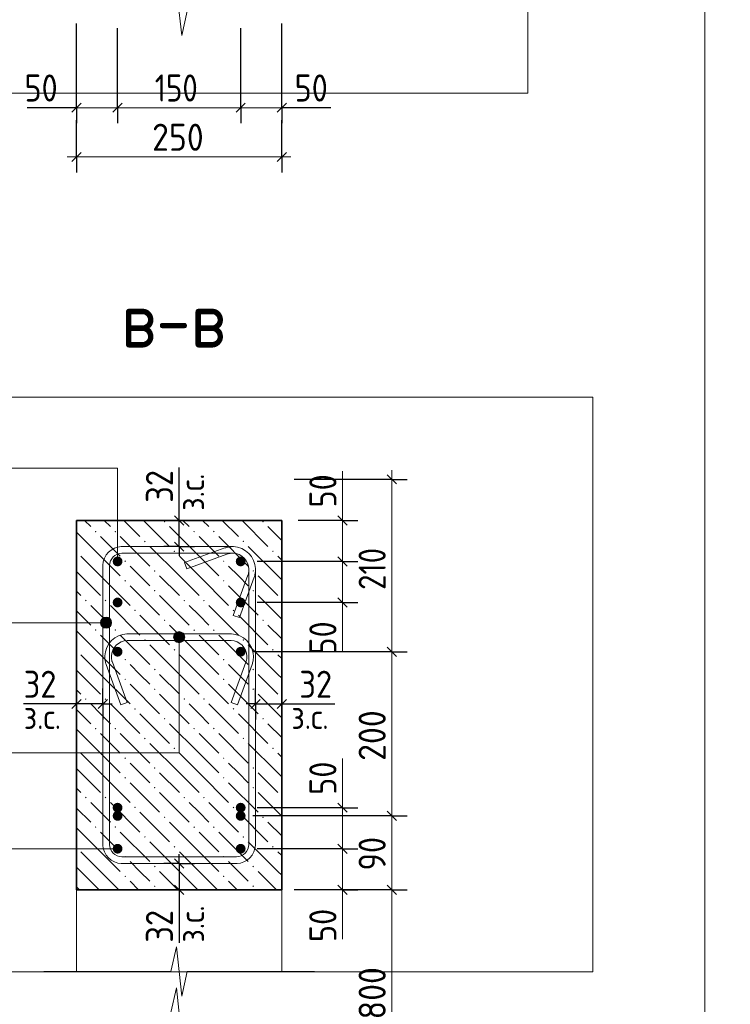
# Model space of a CAD drawing. Header units: millimetres. Extents: x 0 to 42000, y 0 to 29700.
# Tile 8 of 23: x 15615 to 21387, y 7845 to 15841. Entities that reach past the tile are written whole.
import ezdxf

# ---------------------------------------------------------------- set-up
doc = ezdxf.new("R2010")
doc.units = ezdxf.units.MM
for name, color, linetype, lineweight in [('Standard', 7, 'Continuous', 25), ('ЖБ Стена верхний уровень', 7, 'Continuous', 35), ('Заголовок чертежа', 7, 'Continuous', 25), ('Позиционная метка линия выноска', 7, 'Continuous', 13), ('Примечания', 7, 'Continuous', 13), ('Размерная линия_ общее', 7, 'Continuous', 13), ('Стена обрамление Г-обр.', 7, 'Continuous', 35), ('Стена фоновая арматура Х1', 7, 'Continuous', 35), ('Стена фоновая затяжка С-обр.', 52, 'Continuous', 25)]:
    doc.layers.add(name, color=color, linetype=linetype, lineweight=lineweight)
doc.layers.add('Размерная выноска', color=7, linetype='Continuous')
doc.layers.add('Стена Хомут', color=7, linetype='Continuous', lineweight=25, true_color=0x6e3c1e)
doc.styles.add('ISOCPEUR', font='txt')

msp = doc.modelspace()

# ---------------------------------------------------------------- hatches: boundary and pattern name
at = {"layer": 'ЖБ Стена верхний уровень', "linetype": 'Continuous', "lineweight": 18, "transparency": 33554687}
for points in [[(16785.2, 11763.9), (16791.7, 11770.4), (16798.2, 11763.9), (16791.7, 11757.4)], [(17585.2, 11763.9), (17591.7, 11770.4), (17598.2, 11763.9), (17591.7, 11757.4)], [(16225.2, 11683.9), (16231.7, 11690.4), (16238.2, 11683.9), (16231.7, 11677.4)], [(16385.2, 11683.9), (16391.7, 11690.4), (16398.2, 11683.9), (16391.7, 11677.4)], [(17025.2, 11683.9), (17031.7, 11690.4), (17038.2, 11683.9), (17031.7, 11677.4)], [(17185.2, 11683.9), (17191.7, 11690.4), (17198.2, 11683.9), (17191.7, 11677.4)], [(16625.2, 11603.9), (16631.7, 11610.4), (16638.2, 11603.9), (16631.7, 11597.4)], [(17425.2, 11603.9), (17431.7, 11610.4), (17438.2, 11603.9), (17431.7, 11597.4)], [(16076.6, 11525.5), (16078.2, 11523.9), (16076.6, 11522.3)], [(16865.2, 11523.9), (16871.7, 11530.4), (16878.2, 11523.9), (16871.7, 11517.4)], [(17665.2, 11523.9), (17671.7, 11530.4), (17678.2, 11523.9), (17671.7, 11517.4)], [(16465.2, 11443.9), (16471.7, 11450.4), (16478.2, 11443.9), (16471.7, 11437.4)], [(17265.2, 11443.9), (17271.7, 11450.4), (17278.2, 11443.9), (17271.7, 11437.4)], [(16705.2, 11363.9), (16711.7, 11370.4), (16718.2, 11363.9), (16711.7, 11357.4)], [(17505.2, 11363.9), (17511.7, 11370.4), (17518.2, 11363.9), (17511.7, 11357.4)], [(16465.2, 11283.9), (16471.7, 11290.4), (16478.2, 11283.9), (16471.7, 11277.4)], [(17265.2, 11283.9), (17271.7, 11290.4), (17278.2, 11283.9), (17271.7, 11277.4)], [(16705.2, 11203.9), (16711.7, 11210.4), (16718.2, 11203.9), (16711.7, 11197.4)], [(17505.2, 11203.9), (17511.7, 11210.4), (17518.2, 11203.9), (17511.7, 11197.4)], [(16145.2, 11123.9), (16151.7, 11130.4), (16158.2, 11123.9), (16151.7, 11117.4)], [(16305.2, 11123.9), (16311.7, 11130.4), (16318.2, 11123.9), (16311.7, 11117.4)], [(16945.2, 11123.9), (16951.7, 11130.4), (16958.2, 11123.9), (16951.7, 11117.4)], [(17105.2, 11123.9), (17111.7, 11130.4), (17118.2, 11123.9), (17111.7, 11117.4)], [(16545.2, 11043.9), (16551.7, 11050.4), (16558.2, 11043.9), (16551.7, 11037.4)], [(17345.2, 11043.9), (17351.7, 11050.4), (17358.2, 11043.9), (17351.7, 11037.4)], [(16785.2, 10963.9), (16791.7, 10970.4), (16798.2, 10963.9), (16791.7, 10957.4)], [(17585.2, 10963.9), (17591.7, 10970.4), (17598.2, 10963.9), (17591.7, 10957.4)], [(16225.2, 10883.9), (16231.7, 10890.4), (16238.2, 10883.9), (16231.7, 10877.4)], [(16385.2, 10883.9), (16391.7, 10890.4), (16398.2, 10883.9), (16391.7, 10877.4)], [(17025.2, 10883.9), (17031.7, 10890.4), (17038.2, 10883.9), (17031.7, 10877.4)], [(17185.2, 10883.9), (17191.7, 10890.4), (17198.2, 10883.9), (17191.7, 10877.4)], [(16625.2, 10803.9), (16631.7, 10810.4), (16638.2, 10803.9), (16631.7, 10797.4)], [(17425.2, 10803.9), (17431.7, 10810.4), (17438.2, 10803.9), (17431.7, 10797.4)], [(16076.6, 10725.5), (16078.2, 10723.9), (16076.6, 10722.3)], [(16865.2, 10723.9), (16871.7, 10730.4), (16878.2, 10723.9), (16871.7, 10717.4)], [(17665.2, 10723.9), (17671.7, 10730.4), (17678.2, 10723.9), (17671.7, 10717.4)], [(16465.2, 10643.9), (16471.7, 10650.4), (16478.2, 10643.9), (16471.7, 10637.4)], [(17265.2, 10643.9), (17271.7, 10650.4), (17278.2, 10643.9), (17271.7, 10637.4)], [(16705.2, 10563.9), (16711.7, 10570.4), (16718.2, 10563.9), (16711.7, 10557.4)], [(17505.2, 10563.9), (17511.7, 10570.4), (17518.2, 10563.9), (17511.7, 10557.4)], [(16465.2, 10483.9), (16471.7, 10490.4), (16478.2, 10483.9), (16471.7, 10477.4)], [(17265.2, 10483.9), (17271.7, 10490.4), (17278.2, 10483.9), (17271.7, 10477.4)], [(16705.2, 10403.9), (16711.7, 10410.4), (16718.2, 10403.9), (16711.7, 10397.4)], [(17505.2, 10403.9), (17511.7, 10410.4), (17518.2, 10403.9), (17511.7, 10397.4)], [(16145.2, 10323.9), (16151.7, 10330.4), (16158.2, 10323.9), (16151.7, 10317.4)], [(16305.2, 10323.9), (16311.7, 10330.4), (16318.2, 10323.9), (16311.7, 10317.4)], [(16945.2, 10323.9), (16951.7, 10330.4), (16958.2, 10323.9), (16951.7, 10317.4)], [(17105.2, 10323.9), (17111.7, 10330.4), (17118.2, 10323.9), (17111.7, 10317.4)], [(16545.2, 10243.9), (16551.7, 10250.4), (16558.2, 10243.9), (16551.7, 10237.4)], [(17345.2, 10243.9), (17351.7, 10250.4), (17358.2, 10243.9), (17351.7, 10237.4)], [(16785.2, 10163.9), (16791.7, 10170.4), (16798.2, 10163.9), (16791.7, 10157.4)], [(17585.2, 10163.9), (17591.7, 10170.4), (17598.2, 10163.9), (17591.7, 10157.4)], [(16225.2, 10083.9), (16231.7, 10090.4), (16238.2, 10083.9), (16231.7, 10077.4)], [(16385.2, 10083.9), (16391.7, 10090.4), (16398.2, 10083.9), (16391.7, 10077.4)], [(17025.2, 10083.9), (17031.7, 10090.4), (17038.2, 10083.9), (17031.7, 10077.4)], [(17185.2, 10083.9), (17191.7, 10090.4), (17198.2, 10083.9), (17191.7, 10077.4)], [(16625.2, 10003.9), (16631.7, 10010.4), (16638.2, 10003.9), (16631.7, 9997.4)], [(17425.2, 10003.9), (17431.7, 10010.4), (17438.2, 10003.9), (17431.7, 9997.4)], [(16076.6, 9925.5), (16078.2, 9923.9), (16076.6, 9922.3)], [(16865.2, 9923.9), (16871.7, 9930.4), (16878.2, 9923.9), (16871.7, 9917.4)], [(17665.2, 9923.9), (17671.7, 9930.4), (17678.2, 9923.9), (17671.7, 9917.4)], [(16465.2, 9843.9), (16471.7, 9850.4), (16478.2, 9843.9), (16471.7, 9837.4)], [(17265.2, 9843.9), (17271.7, 9850.4), (17278.2, 9843.9), (17271.7, 9837.4)], [(16705.2, 9763.9), (16711.7, 9770.4), (16718.2, 9763.9), (16711.7, 9757.4)], [(17505.2, 9763.9), (17511.7, 9770.4), (17518.2, 9763.9), (17511.7, 9757.4)], [(16465.2, 9683.9), (16471.7, 9690.4), (16478.2, 9683.9), (16471.7, 9677.4)], [(17265.2, 9683.9), (17271.7, 9690.4), (17278.2, 9683.9), (17271.7, 9677.4)], [(16705.2, 9603.9), (16711.7, 9610.4), (16718.2, 9603.9), (16711.7, 9597.4)], [(17505.2, 9603.9), (17511.7, 9610.4), (17518.2, 9603.9), (17511.7, 9597.4)], [(16145.2, 9523.9), (16151.7, 9530.4), (16158.2, 9523.9), (16151.7, 9517.4)], [(16305.2, 9523.9), (16311.7, 9530.4), (16318.2, 9523.9), (16311.7, 9517.4)], [(16945.2, 9523.9), (16951.7, 9530.4), (16958.2, 9523.9), (16951.7, 9517.4)], [(17105.2, 9523.9), (17111.7, 9530.4), (17118.2, 9523.9), (17111.7, 9517.4)], [(16545.2, 9443.9), (16551.7, 9450.4), (16558.2, 9443.9), (16551.7, 9437.4)], [(17345.2, 9443.9), (17351.7, 9450.4), (17358.2, 9443.9), (17351.7, 9437.4)], [(16785.2, 9363.9), (16791.7, 9370.4), (16798.2, 9363.9), (16791.7, 9357.4)], [(17585.2, 9363.9), (17591.7, 9370.4), (17598.2, 9363.9), (17591.7, 9357.4)], [(16225.2, 9283.9), (16231.7, 9290.4), (16238.2, 9283.9), (16231.7, 9277.4)], [(16385.2, 9283.9), (16391.7, 9290.4), (16398.2, 9283.9), (16391.7, 9277.4)], [(17025.2, 9283.9), (17031.7, 9290.4), (17038.2, 9283.9), (17031.7, 9277.4)], [(17185.2, 9283.9), (17191.7, 9290.4), (17198.2, 9283.9), (17191.7, 9277.4)], [(16625.2, 9203.9), (16631.7, 9210.4), (16638.2, 9203.9), (16631.7, 9197.4)], [(17425.2, 9203.9), (17431.7, 9210.4), (17438.2, 9203.9), (17431.7, 9197.4)], [(16076.6, 9125.5), (16078.2, 9123.9), (16076.6, 9122.3)], [(16865.2, 9123.9), (16871.7, 9130.4), (16878.2, 9123.9), (16871.7, 9117.4)], [(17665.2, 9123.9), (17671.7, 9130.4), (17678.2, 9123.9), (17671.7, 9117.4)], [(16465.2, 9043.9), (16471.7, 9050.4), (16478.2, 9043.9), (16471.7, 9037.4)], [(17265.2, 9043.9), (17271.7, 9050.4), (17278.2, 9043.9), (17271.7, 9037.4)], [(16705.2, 8963.9), (16711.7, 8970.4), (16718.2, 8963.9), (16711.7, 8957.4)], [(17505.2, 8963.9), (17511.7, 8970.4), (17518.2, 8963.9), (17511.7, 8957.4)], [(16465.2, 8883.9), (16471.7, 8890.4), (16478.2, 8883.9), (16471.7, 8877.4)], [(17265.2, 8883.9), (17271.7, 8890.4), (17278.2, 8883.9), (17271.7, 8877.4)], [(16705.2, 8803.9), (16711.7, 8810.4), (16718.2, 8803.9), (16711.7, 8797.4)], [(17505.2, 8803.9), (17511.7, 8810.4), (17518.2, 8803.9), (17511.7, 8797.4)]]:
    msp.add_hatch(color=7, dxfattribs=at).paths.add_polyline_path(points, flags=16)
at = {"layer": 'Позиционная метка линия выноска', "linetype": 'Continuous', "lineweight": 13, "transparency": 33554687}
for points in [[(16277.9, 10921.3), (16277.9, 10966.3), (16271.6, 10943.8)], [(16277.9, 10966.3), (16294.1, 10905.1), (16294.1, 10982.5)], [(16277.9, 10966.3), (16277.9, 10921.3), (16294.1, 10905.1)], [(16294.1, 10982.5), (16316.6, 10898.8), (16316.6, 10988.8)], [(16294.1, 10982.5), (16294.1, 10905.1), (16316.6, 10898.8)], [(16316.6, 10988.8), (16316.6, 10898.8), (16339.1, 10905.1)], [(16316.6, 10988.8), (16339.1, 10905.1), (16339.1, 10982.5)], [(16339.1, 10982.5), (16339.1, 10905.1), (16355.3, 10921.3)], [(16339.1, 10982.5), (16355.3, 10921.3), (16355.3, 10966.3)], [(16355.3, 10966.3), (16355.3, 10921.3), (16361.6, 10943.8)], [(16865, 10826.7), (16955, 10826.7), (16948.7, 10849.2)], [(16865, 10826.7), (16948.7, 10849.2), (16871.3, 10849.2)], [(16871.3, 10804.2), (16955, 10826.7), (16865, 10826.7)], [(16871.3, 10849.2), (16948.7, 10849.2), (16932.5, 10865.4)], [(16871.3, 10849.2), (16932.5, 10865.4), (16887.5, 10865.4)], [(16871.3, 10804.2), (16948.7, 10804.2), (16955, 10826.7)], [(16887.5, 10788), (16948.7, 10804.2), (16871.3, 10804.2)], [(16887.5, 10865.4), (16932.5, 10865.4), (16910, 10871.7)], [(16887.5, 10788), (16932.5, 10788), (16948.7, 10804.2)], [(16932.5, 10788), (16887.5, 10788), (16910, 10781.7)]]:
    msp.add_hatch(color=7, dxfattribs=at).paths.add_polyline_path(points)
at = {"layer": 'Стена обрамление Г-обр.', "linetype": 'Continuous', "lineweight": 13, "transparency": 33554687}
for points in [[(16450, 11441.6), (16446.9, 11456.9), (16438.2, 11469.9), (16425.3, 11478.5), (16410, 11481.6), (16394.7, 11478.5), (16381.7, 11469.9), (16373, 11456.9), (16370, 11441.6), (16373, 11426.3), (16381.7, 11413.3), (16394.7, 11404.6), (16410, 11401.6), (16425.3, 11404.6), (16438.2, 11413.3), (16446.9, 11426.3)], [(17450, 11441.6), (17446.9, 11456.9), (17438.2, 11469.9), (17425.3, 11478.5), (17410, 11481.6), (17394.7, 11478.5), (17381.7, 11469.9), (17373, 11456.9), (17370, 11441.6), (17373, 11426.3), (17381.7, 11413.3), (17394.7, 11404.6), (17410, 11401.6), (17425.3, 11404.6), (17438.2, 11413.3), (17446.9, 11426.3)], [(16450, 11108.2), (16446.9, 11123.5), (16438.2, 11136.5), (16425.3, 11145.2), (16410, 11148.2), (16394.7, 11145.2), (16381.7, 11136.5), (16373, 11123.5), (16370, 11108.2), (16373, 11092.9), (16381.7, 11080), (16394.7, 11071.3), (16410, 11068.2), (16425.3, 11071.3), (16438.2, 11080), (16446.9, 11092.9)], [(17450, 11108.2), (17446.9, 11123.5), (17438.2, 11136.5), (17425.3, 11145.2), (17410, 11148.2), (17394.7, 11145.2), (17381.7, 11136.5), (17373, 11123.5), (17370, 11108.2), (17373, 11092.9), (17381.7, 11080), (17394.7, 11071.3), (17410, 11068.2), (17425.3, 11071.3), (17438.2, 11080), (17446.9, 11092.9)], [(16450, 9441.6), (16446.9, 9456.9), (16438.2, 9469.9), (16425.3, 9478.5), (16410, 9481.6), (16394.7, 9478.5), (16381.7, 9469.9), (16373, 9456.9), (16370, 9441.6), (16373, 9426.3), (16381.7, 9413.3), (16394.7, 9404.6), (16410, 9401.6), (16425.3, 9404.6), (16438.2, 9413.3), (16446.9, 9426.3)], [(17450, 9441.6), (17446.9, 9456.9), (17438.2, 9469.9), (17425.3, 9478.5), (17410, 9481.6), (17394.7, 9478.5), (17381.7, 9469.9), (17373, 9456.9), (17370, 9441.6), (17373, 9426.3), (17381.7, 9413.3), (17394.7, 9404.6), (17410, 9401.6), (17425.3, 9404.6), (17438.2, 9413.3), (17446.9, 9426.3)], [(16450, 9108.2), (16446.9, 9123.5), (16438.2, 9136.5), (16425.3, 9145.2), (16410, 9148.2), (16394.7, 9145.2), (16381.7, 9136.5), (16373, 9123.5), (16370, 9108.2), (16373, 9092.9), (16381.7, 9080), (16394.7, 9071.3), (16410, 9068.2), (16425.3, 9071.3), (16438.2, 9080), (16446.9, 9092.9)], [(17450, 9108.2), (17446.9, 9123.5), (17438.2, 9136.5), (17425.3, 9145.2), (17410, 9148.2), (17394.7, 9145.2), (17381.7, 9136.5), (17373, 9123.5), (17370, 9108.2), (17373, 9092.9), (17381.7, 9080), (17394.7, 9071.3), (17410, 9068.2), (17425.3, 9071.3), (17438.2, 9080), (17446.9, 9092.9)]]:
    msp.add_hatch(color=7, dxfattribs=at).paths.add_polyline_path(points)
at = {"layer": 'Стена фоновая арматура Х1', "linetype": 'Continuous', "lineweight": 18, "transparency": 33554687}
for points in [[(16450, 10708.2), (16446.9, 10723.5), (16438.3, 10736.5), (16425.3, 10745.2), (16410, 10748.2), (16394.7, 10745.2), (16381.7, 10736.5), (16373, 10723.5), (16370, 10708.2), (16373, 10692.9), (16381.7, 10680), (16394.7, 10671.3), (16410, 10668.2), (16425.3, 10671.3), (16438.3, 10680), (16446.9, 10692.9)], [(17450, 10708.2), (17446.9, 10723.5), (17438.3, 10736.5), (17425.3, 10745.2), (17410, 10748.2), (17394.7, 10745.2), (17381.7, 10736.5), (17373, 10723.5), (17370, 10708.2), (17373, 10692.9), (17381.7, 10680), (17394.7, 10671.3), (17410, 10668.2), (17425.3, 10671.3), (17438.3, 10680), (17446.9, 10692.9)], [(16450, 9374.9), (16446.9, 9390.2), (16438.3, 9403.2), (16425.3, 9411.9), (16410, 9414.9), (16394.7, 9411.9), (16381.7, 9403.2), (16373, 9390.2), (16370, 9374.9), (16373, 9359.6), (16381.7, 9346.6), (16394.7, 9338), (16410, 9334.9), (16425.3, 9338), (16438.3, 9346.6), (16446.9, 9359.6)], [(17450, 9374.9), (17446.9, 9390.2), (17438.3, 9403.2), (17425.3, 9411.9), (17410, 9414.9), (17394.7, 9411.9), (17381.7, 9403.2), (17373, 9390.2), (17370, 9374.9), (17373, 9359.6), (17381.7, 9346.6), (17394.7, 9338), (17410, 9334.9), (17425.3, 9338), (17438.3, 9346.6), (17446.9, 9359.6)]]:
    msp.add_hatch(color=7, dxfattribs=at).paths.add_polyline_path(points)

# ---------------------------------------------------------------- linework, layer by layer
at = {"layer": 'Standard', "color": 7, "linetype": 'Continuous', "lineweight": -3, "transparency": 33554687}
for p, q in [((16910, 11774.9), (16910, 11849.9)), ((16910, 11774.9), (16785, 11774.9)), ((16910, 11774.9), (17035, 11774.9)), ((16910, 11561.6), (16910, 11774.9)), ((18237.9, 11774.9), (18113, 11774.9)), ((18237.9, 11774.9), (18362.9, 11774.9)), ((16910, 11561.6), (16785, 11561.6)), ((16910, 11561.6), (17035, 11561.6)), ((16910, 11561.6), (16910, 11486.6)), ((18237.9, 11441.6), (18113, 11441.6)), ((18237.9, 11441.6), (18362.9, 11441.6)), ((18237.9, 11108.2), (18113, 11108.2)), ((18237.9, 11108.2), (18362.9, 11108.2)), ((16076.6, 10284), (16076.6, 10409)), ((16290, 10284), (16290, 10409)), ((17530, 10284), (17530, 10409)), ((17743.6, 10284), (17743.6, 10409)), ((16076.6, 10284), (16001.6, 10284)), ((16076.6, 10284), (16076.6, 10159)), ((16290, 10284), (16076.6, 10284)), ((16290, 10284), (16290, 10159)), ((16290, 10284), (16365, 10284)), ((17530, 10284), (17455, 10284)), ((17530, 10284), (17530, 10159)), ((17530, 10284), (17743.6, 10284)), ((17743.6, 10284), (17743.6, 10159)), ((17743.6, 10284), (17818.6, 10284)), ((18237.9, 9441.6), (18113, 9441.6)), ((18237.9, 9441.6), (18362.9, 9441.6)), ((16910, 8988.2), (16910, 9063.2)), ((18237.9, 9108.2), (18113, 9108.2)), ((18237.9, 9108.2), (18362.9, 9108.2)), ((16910, 8988.2), (16785, 8988.2)), ((16910, 8988.2), (17035, 8988.2)), ((16910, 8988.2), (16910, 8774.9)), ((16910, 8774.9), (16785, 8774.9)), ((16910, 8774.9), (17035, 8774.9)), ((16910, 8774.9), (16910, 8699.9)), ((18237.9, 8774.9), (18113, 8774.9)), ((18237.9, 8774.9), (18362.9, 8774.9))]:
    msp.add_line(p, q, dxfattribs=at)
at = {"layer": 'Standard', "color": 7, "linetype": 'Continuous', "lineweight": 13, "transparency": 33554687}
for p, q in [((18237.9, 11774.9), (18237.9, 11849.9)), ((18237.9, 11774.9), (18237.9, 11441.6)), ((18237.9, 11441.6), (18237.9, 11108.2)), ((18237.9, 11108.2), (18237.9, 11033.2)), ((18237.9, 9441.6), (18237.9, 9516.6)), ((18237.9, 9108.2), (18237.9, 9441.6)), ((18237.9, 8774.9), (18237.9, 9108.2)), ((18237.9, 8774.9), (18237.9, 8699.9))]:
    msp.add_line(p, q, dxfattribs=at)
at = {"layer": 'Standard', "color": 7, "linetype": 'Continuous', "lineweight": 25, "transparency": 33554687}
for p, q in [((16947.5, 11737.4), (16872.5, 11812.4)), ((18200.4, 11812.4), (18275.4, 11737.4)), ((16947.5, 11524.1), (16872.5, 11599.1)), ((18200.4, 11479.1), (18275.4, 11404.1)), ((18200.4, 11145.7), (18275.4, 11070.7)), ((16114.1, 10321.5), (16039.1, 10246.5)), ((16327.5, 10321.5), (16252.5, 10246.5)), ((17492.5, 10246.5), (17567.5, 10321.5)), ((17706.1, 10246.5), (17781.1, 10321.5)), ((18275.4, 9404.1), (18200.4, 9479.1)), ((18275.4, 9070.7), (18200.4, 9145.7)), ((16872.5, 9025.7), (16947.5, 8950.7)), ((16872.5, 8812.4), (16947.5, 8737.4)), ((18275.4, 8737.4), (18200.4, 8812.4))]:
    msp.add_line(p, q, dxfattribs=at)
at = {"layer": 'Standard', "color": 7, "linetype": 'Continuous', "lineweight": 13, "transparency": 33554687}
msp.add_lwpolyline([(41500, 29200), (21180, 29200), (21180, 6000), (41500, 6000), (41500, 29200)], dxfattribs=at)
at = {"layer": 'Standard', "color": 254, "linetype": 'Continuous', "lineweight": 13, "true_color": 0xc4c4ff, "transparency": 33554687}
for points in [[(13245.1, 15244.8), (19743.3, 15244.8), (19743.3, 27527.6), (13245.1, 27527.6), (13245.1, 15244.8)], [(13798.3, 8108.2), (20271.2, 8108.2), (20271.2, 12774.9), (13798.3, 12774.9), (13798.3, 8108.2)]]:
    msp.add_lwpolyline(points, dxfattribs=at)
at = {"layer": 'Standard', "color": 7, "linetype": 'Continuous', "lineweight": -3, "transparency": 33554687}
for points in [[(18237.9, 11774.9), (18220.9, 11774.9), (18220.9, 11774.9), (17876.6, 11774.9)], [(18237.9, 11441.6), (18220.9, 11441.6), (18220.9, 11441.6), (17543.3, 11441.6)], [(18237.9, 11108.2), (18220.9, 11108.2), (18220.9, 11108.2), (17543.3, 11108.2)], [(18237.9, 9441.6), (18220.9, 9441.6), (18220.9, 9441.6), (17543.3, 9441.6)], [(18237.9, 9108.2), (18220.9, 9108.2), (18220.9, 9108.2), (17543.3, 9108.2)], [(18237.9, 8774.9), (18220.9, 8774.9), (18220.9, 8774.9), (17876.6, 8774.9)]]:
    msp.add_lwpolyline(points, dxfattribs=at)
at = {"layer": 'ЖБ Стена верхний уровень', "color": 7, "linetype": 'Continuous', "lineweight": 35, "transparency": 33554687}
for p, q in [((16076.6, 11774.9), (16076.6, 8774.9)), ((17743.3, 11774.9), (16076.6, 11774.9)), ((17743.3, 8774.9), (17743.3, 11774.9)), ((16076.6, 8774.9), (17743.3, 8774.9))]:
    msp.add_line(p, q, dxfattribs=at)
at = {"layer": 'ЖБ Стена верхний уровень', "color": 9, "linetype": 'Continuous', "lineweight": 18, "true_color": 0xc7c7c7, "transparency": 33554687}
for p, q in [((16140.7, 11774.9), (16191.7, 11723.9)), ((16351.7, 11723.9), (16300.7, 11774.9)), ((16460.7, 11774.9), (16591.7, 11643.9)), ((16620.7, 11774.9), (16831.7, 11563.9)), ((16940.7, 11774.9), (16991.7, 11723.9)), ((17151.7, 11723.9), (17100.7, 11774.9)), ((17260.7, 11774.9), (17391.7, 11643.9)), ((17420.7, 11774.9), (17631.7, 11563.9)), ((17740.7, 11774.9), (17743.3, 11772.3)), ((16271.7, 11483.9), (16076.6, 11679)), ((17071.7, 11483.9), (16831.7, 11723.9)), ((17743.3, 11612.3), (17631.7, 11723.9)), ((16271.7, 11643.9), (16431.7, 11483.9)), ((16431.7, 11643.9), (16671.7, 11403.9)), ((17071.7, 11643.9), (17231.7, 11483.9)), ((17231.7, 11643.9), (17471.7, 11403.9)), ((16911.7, 11323.9), (16671.7, 11563.9)), ((17711.7, 11323.9), (17471.7, 11563.9)), ((16111.7, 11483.9), (16271.7, 11323.9)), ((16271.7, 11483.9), (16431.7, 11323.9)), ((16911.7, 11483.9), (17071.7, 11323.9)), ((17071.7, 11483.9), (17231.7, 11323.9)), ((17711.7, 11483.9), (17743.3, 11452.3)), ((16111.7, 11323.9), (16076.6, 11359)), ((16591.7, 11323.9), (16511.7, 11403.9)), ((17391.7, 11323.9), (17311.7, 11403.9)), ((16111.7, 11323.9), (16271.7, 11163.9)), ((16271.7, 11323.9), (16511.7, 11083.9)), ((16671.7, 11243.9), (16591.7, 11323.9)), ((16751.7, 11323.9), (16911.7, 11163.9)), ((16911.7, 11323.9), (17071.7, 11163.9)), ((17071.7, 11323.9), (17311.7, 11083.9)), ((17471.7, 11243.9), (17391.7, 11323.9)), ((17551.7, 11323.9), (17711.7, 11163.9)), ((17711.7, 11323.9), (17743.3, 11292.3)), ((16076.6, 11199), (16111.7, 11163.9)), ((16511.7, 11243.9), (16751.7, 11003.9)), ((17311.7, 11243.9), (17551.7, 11003.9)), ((16751.7, 11163.9), (16991.7, 10923.9)), ((17551.7, 11163.9), (17743.3, 10972.3)), ((16076.6, 11039), (16191.7, 10923.9)), ((16271.7, 11003.9), (16191.7, 11083.9)), ((16351.7, 11083.9), (16591.7, 10843.9)), ((17071.7, 11003.9), (16991.7, 11083.9)), ((17151.7, 11083.9), (17391.7, 10843.9)), ((16351.7, 10923.9), (16271.7, 11003.9)), ((16591.7, 11003.9), (16831.7, 10763.9)), ((17151.7, 10923.9), (17071.7, 11003.9)), ((17391.7, 11003.9), (17631.7, 10763.9)), ((16271.7, 10683.9), (16076.6, 10879)), ((17071.7, 10683.9), (16831.7, 10923.9)), ((17743.3, 10812.3), (17631.7, 10923.9)), ((16271.7, 10843.9), (16431.7, 10683.9)), ((16431.7, 10843.9), (16671.7, 10603.9)), ((17071.7, 10843.9), (17231.7, 10683.9)), ((17231.7, 10843.9), (17471.7, 10603.9)), ((16911.7, 10523.9), (16671.7, 10763.9)), ((17711.7, 10523.9), (17471.7, 10763.9)), ((16111.7, 10683.9), (16271.7, 10523.9)), ((16271.7, 10683.9), (16431.7, 10523.9)), ((16911.7, 10683.9), (17071.7, 10523.9)), ((17071.7, 10683.9), (17231.7, 10523.9)), ((17711.7, 10683.9), (17743.3, 10652.3)), ((16111.7, 10523.9), (16076.6, 10559)), ((16591.7, 10523.9), (16511.7, 10603.9)), ((17391.7, 10523.9), (17311.7, 10603.9)), ((16111.7, 10523.9), (16271.7, 10363.9)), ((16271.7, 10523.9), (16511.7, 10283.9)), ((16671.7, 10443.9), (16591.7, 10523.9)), ((16751.7, 10523.9), (16911.7, 10363.9)), ((16911.7, 10523.9), (17071.7, 10363.9)), ((17071.7, 10523.9), (17311.7, 10283.9)), ((17471.7, 10443.9), (17391.7, 10523.9)), ((17551.7, 10523.9), (17711.7, 10363.9)), ((17711.7, 10523.9), (17743.3, 10492.3)), ((16076.6, 10399), (16111.7, 10363.9)), ((16511.7, 10443.9), (16751.7, 10203.9)), ((17311.7, 10443.9), (17551.7, 10203.9)), ((16751.7, 10363.9), (16991.7, 10123.9)), ((17551.7, 10363.9), (17743.3, 10172.3)), ((16076.6, 10239), (16191.7, 10123.9)), ((16271.7, 10203.9), (16191.7, 10283.9)), ((16351.7, 10283.9), (16591.7, 10043.9)), ((17071.7, 10203.9), (16991.7, 10283.9)), ((17151.7, 10283.9), (17391.7, 10043.9)), ((16351.7, 10123.9), (16271.7, 10203.9)), ((16591.7, 10203.9), (16831.7, 9963.9)), ((17151.7, 10123.9), (17071.7, 10203.9)), ((17391.7, 10203.9), (17631.7, 9963.9)), ((16271.7, 9883.9), (16076.6, 10079)), ((17071.7, 9883.9), (16831.7, 10123.9)), ((17743.3, 10012.3), (17631.7, 10123.9)), ((16271.7, 10043.9), (16431.7, 9883.9)), ((16431.7, 10043.9), (16671.7, 9803.9)), ((17071.7, 10043.9), (17231.7, 9883.9)), ((17231.7, 10043.9), (17471.7, 9803.9)), ((16911.7, 9723.9), (16671.7, 9963.9)), ((17711.7, 9723.9), (17471.7, 9963.9)), ((16111.7, 9883.9), (16271.7, 9723.9)), ((16271.7, 9883.9), (16431.7, 9723.9)), ((16911.7, 9883.9), (17071.7, 9723.9)), ((17071.7, 9883.9), (17231.7, 9723.9)), ((17711.7, 9883.9), (17743.3, 9852.3)), ((16111.7, 9723.9), (16076.6, 9759)), ((16591.7, 9723.9), (16511.7, 9803.9)), ((17391.7, 9723.9), (17311.7, 9803.9)), ((16111.7, 9723.9), (16271.7, 9563.9)), ((16271.7, 9723.9), (16511.7, 9483.9)), ((16671.7, 9643.9), (16591.7, 9723.9)), ((16751.7, 9723.9), (16911.7, 9563.9)), ((16911.7, 9723.9), (17071.7, 9563.9)), ((17071.7, 9723.9), (17311.7, 9483.9)), ((17471.7, 9643.9), (17391.7, 9723.9)), ((17551.7, 9723.9), (17711.7, 9563.9)), ((17711.7, 9723.9), (17743.3, 9692.3)), ((16076.6, 9599), (16111.7, 9563.9)), ((16511.7, 9643.9), (16751.7, 9403.9)), ((17311.7, 9643.9), (17551.7, 9403.9)), ((16751.7, 9563.9), (16991.7, 9323.9)), ((17551.7, 9563.9), (17743.3, 9372.3)), ((16076.6, 9439), (16191.7, 9323.9)), ((16271.7, 9403.9), (16191.7, 9483.9)), ((16351.7, 9483.9), (16591.7, 9243.9)), ((17071.7, 9403.9), (16991.7, 9483.9)), ((17151.7, 9483.9), (17391.7, 9243.9)), ((16351.7, 9323.9), (16271.7, 9403.9)), ((16591.7, 9403.9), (16831.7, 9163.9)), ((17151.7, 9323.9), (17071.7, 9403.9)), ((17391.7, 9403.9), (17631.7, 9163.9)), ((16271.7, 9083.9), (16076.6, 9279)), ((17071.7, 9083.9), (16831.7, 9323.9)), ((17743.3, 9212.3), (17631.7, 9323.9)), ((16271.7, 9243.9), (16431.7, 9083.9)), ((16431.7, 9243.9), (16671.7, 9003.9)), ((17071.7, 9243.9), (17231.7, 9083.9)), ((17231.7, 9243.9), (17471.7, 9003.9)), ((16911.7, 8923.9), (16671.7, 9163.9)), ((17711.7, 8923.9), (17471.7, 9163.9)), ((16111.7, 9083.9), (16271.7, 8923.9)), ((16271.7, 9083.9), (16431.7, 8923.9)), ((16911.7, 9083.9), (17071.7, 8923.9)), ((17071.7, 9083.9), (17231.7, 8923.9)), ((17711.7, 9083.9), (17743.3, 9052.3)), ((16111.7, 8923.9), (16076.6, 8959)), ((16591.7, 8923.9), (16511.7, 9003.9)), ((17391.7, 8923.9), (17311.7, 9003.9)), ((16111.7, 8923.9), (16260.7, 8774.9)), ((16271.7, 8923.9), (16420.7, 8774.9)), ((16671.7, 8843.9), (16591.7, 8923.9)), ((16751.7, 8923.9), (16900.7, 8774.9)), ((16911.7, 8923.9), (17060.7, 8774.9)), ((17071.7, 8923.9), (17220.7, 8774.9)), ((17471.7, 8843.9), (17391.7, 8923.9)), ((17551.7, 8923.9), (17700.7, 8774.9)), ((17711.7, 8923.9), (17743.3, 8892.3)), ((16076.6, 8799), (16100.7, 8774.9)), ((16511.7, 8843.9), (16580.7, 8774.9)), ((17311.7, 8843.9), (17380.7, 8774.9))]:
    msp.add_line(p, q, dxfattribs=at)
at = {"layer": 'Позиционная метка линия выноска', "color": 7, "linetype": 'Continuous', "lineweight": 13, "transparency": 33554687}
for p, q in [((16316.6, 10988.8), (16316.6, 10988.8)), ((13746.6, 10943.8), (16316.6, 10943.8)), ((16271.6, 10943.8), (16271.6, 10943.8)), ((16316.6, 10898.8), (16316.6, 10898.8)), ((16361.6, 10943.8), (16361.6, 10943.8)), ((16865, 10826.7), (16865, 10826.7)), ((16910, 10871.7), (16910, 10871.7)), ((16955, 10826.7), (16955, 10826.7)), ((16910, 10781.7), (16910, 10781.7)), ((16410, 9108.2), (13686.6, 9108.2))]:
    msp.add_line(p, q, dxfattribs=at)
for points in [[(13686.6, 12199), (16410, 12199), (16410, 11865.8), (16410, 11441.6)], [(13686.6, 9888.2), (16910, 9888.2), (16910, 10826.7)]]:
    msp.add_lwpolyline(points, dxfattribs=at)
for centre in [(16316.6, 10943.8), (16910, 10826.7)]:
    msp.add_circle(centre, 45, dxfattribs=at)
at = {"layer": 'Примечания', "color": 7, "linetype": 'Continuous', "lineweight": 13, "transparency": 33554687}
for p, q in [((16887.5, 16111.5), (16931.5, 15711.5)), ((16931.5, 15711.5), (16975.5, 15911.5)), ((16076.6, 8774.9), (16076.6, 8111.5)), ((17743.3, 8774.9), (17743.3, 8111.5)), ((16843.5, 8111.5), (16887.5, 8311.5)), ((16887.5, 8311.5), (16931.5, 7911.5)), ((15809.6, 8111.5), (16843.5, 8111.5)), ((16931.5, 7911.5), (16975.5, 8111.5)), ((16975.5, 8111.5), (18009.6, 8111.5)), ((18009.6, 8111.5), (18009.6, 8111.5)), ((16843.5, 7778.1), (16887.5, 7978.1)), ((16887.5, 7978.1), (16931.5, 7578.1))]:
    msp.add_line(p, q, dxfattribs=at)
at = {"layer": 'Размерная выноска', "color": 7, "linetype": 'Continuous', "lineweight": -3, "transparency": 33554687}
for p, q in [((16076.6, 15126.4), (15676.6, 15126.4)), ((18143.3, 15126.4), (17743.3, 15126.4)), ((16910, 11774.9), (16910, 12205.2)), ((16076.6, 10284), (15646.4, 10284)), ((17743.6, 10284), (18173.8, 10284)), ((16910, 8774.9), (16910, 8344.7))]:
    msp.add_line(p, q, dxfattribs=at)
at = {"layer": 'Размерная выноска', "color": 7, "linetype": 'Continuous', "lineweight": 13, "transparency": 33554687}
for p, q in [((18237.9, 11774.9), (18237.9, 12174.9)), ((18237.9, 10708.2), (18237.9, 11108.2)), ((18237.9, 9441.6), (18237.9, 9841.6)), ((18237.9, 8374.9), (18237.9, 8774.9))]:
    msp.add_line(p, q, dxfattribs=at)
at = {"layer": 'Размерная линия_ общее', "color": 253, "linetype": 'Continuous', "lineweight": -3, "true_color": 0xa0a0a0, "transparency": 33554687}
for p, q in [((16076.6, 15126.4), (16076.6, 15251.4)), ((16410, 15126.4), (16410, 15251.4)), ((17410, 15126.4), (17410, 15251.4)), ((17743.3, 15126.4), (17743.3, 15251.4)), ((16076.6, 15126.4), (16076.6, 15001.4)), ((16410, 15126.4), (16410, 15001.4)), ((17410, 15126.4), (17410, 15001.4)), ((17743.3, 15126.4), (17743.3, 15001.4)), ((16076.6, 14726.4), (16076.6, 15026.4)), ((17743.3, 14726.4), (17743.3, 15026.4)), ((16076.6, 14726.4), (16076.6, 14851.4)), ((17743.3, 14726.4), (17743.3, 14851.4)), ((16076.6, 14726.4), (16076.6, 14601.4)), ((17743.3, 14726.4), (17743.3, 14601.4)), ((18637.9, 12108.2), (17843.3, 12108.2)), ((18637.9, 12108.2), (18513, 12108.2)), ((18637.9, 12108.2), (18762.9, 12108.2)), ((18637.9, 10708.2), (18513, 10708.2)), ((18637.9, 10708.2), (18762.9, 10708.2)), ((18637.9, 9374.9), (18513, 9374.9)), ((18637.9, 9374.9), (18762.9, 9374.9)), ((18637.9, 8774.9), (18513, 8774.9)), ((18637.9, 8774.9), (18762.9, 8774.9))]:
    msp.add_line(p, q, dxfattribs=at)
at = {"layer": 'Размерная линия_ общее', "color": 7, "linetype": 'Continuous', "lineweight": 13, "transparency": 33554687}
for p, q in [((16076.6, 15126.4), (16001.6, 15126.4)), ((16076.6, 15126.4), (16410, 15126.4)), ((16410, 15126.4), (17410, 15126.4)), ((17410, 15126.4), (17743.3, 15126.4)), ((17743.3, 15126.4), (17818.3, 15126.4)), ((16076.6, 14726.4), (16001.6, 14726.4)), ((16076.6, 14726.4), (17743.3, 14726.4)), ((17743.3, 14726.4), (17818.3, 14726.4)), ((18637.9, 12108.2), (18637.9, 12183.2)), ((18637.9, 10708.2), (18637.9, 9374.9)), ((18637.9, 9374.9), (18637.9, 8774.9)), ((18637.9, 8774.9), (18637.9, 7108.2))]:
    msp.add_line(p, q, dxfattribs=at)
at = {"layer": 'Размерная линия_ общее', "color": 7, "linetype": 'Continuous', "lineweight": 25, "transparency": 33554687}
for p, q in [((16039.1, 15088.9), (16114.1, 15163.9)), ((16372.5, 15088.9), (16447.5, 15163.9)), ((17372.5, 15088.9), (17447.5, 15163.9)), ((17705.8, 15088.9), (17780.8, 15163.9)), ((16039.1, 14688.9), (16114.1, 14763.9)), ((17705.8, 14688.9), (17780.8, 14763.9)), ((18600.4, 12145.7), (18675.4, 12070.7)), ((18600.4, 10745.7), (18675.4, 10670.7)), ((18600.4, 9412.4), (18675.4, 9337.4)), ((18600.4, 8812.4), (18675.4, 8737.4))]:
    msp.add_line(p, q, dxfattribs=at)
at = {"layer": 'Размерная линия_ общее', "color": 253, "linetype": 'Continuous', "lineweight": -3, "true_color": 0xa0a0a0, "transparency": 33554687}
for points in [[(16076.6, 15126.4), (16076.6, 15143.4), (16076.6, 15143.4), (16076.6, 15143.4), (16076.6, 15143.4), (16076.6, 15811.5)], [(16410, 15126.4), (16410, 15143.4), (16410, 15143.4), (16410, 15143.4), (16410, 15143.4), (16410, 15771.5)], [(17410, 15126.4), (17410, 15143.4), (17410, 15143.4), (17410, 15771.5)], [(17743.3, 15126.4), (17743.3, 15143.4), (17743.3, 15143.4), (17743.3, 15811.5)], [(18637.9, 10708.2), (18620.9, 10708.2), (18620.9, 10708.2), (18620.9, 10708.2), (18620.9, 10708.2), (18620.9, 10708.2), (18620.9, 10708.2), (18620.9, 10708.2), (18620.9, 10708.2), (17510, 10708.2)], [(18637.9, 9374.9), (18620.9, 9374.9), (18620.9, 9374.9), (18620.9, 9374.9), (18620.9, 9374.9), (18620.9, 9374.9), (18620.9, 9374.9), (17510, 9374.9)], [(18637.9, 8774.9), (18620.9, 8774.9), (18620.9, 8774.9), (18620.9, 8774.9), (18620.9, 8774.9), (17843.3, 8774.9)]]:
    msp.add_lwpolyline(points, dxfattribs=at)
at = {"layer": 'Размерная линия_ общее', "color": 7, "linetype": 'Continuous', "lineweight": 13, "transparency": 33554687}
msp.add_lwpolyline([(18637.9, 12108.2), (18637.9, 11256.2), (18637.9, 11256.2), (18637.9, 10708.2)], dxfattribs=at)
at = {"layer": 'Стена фоновая затяжка С-обр.', "color": 98, "linetype": 'Continuous', "lineweight": 13, "true_color": 0x005000, "transparency": 33554687}
msp.add_lwpolyline([(17333.3, 10295.4), (17452.3, 10622.2), (17454.1, 10627.5), (17455.6, 10632.8), (17456.9, 10638.2), (17457.9, 10643.6), (17458.8, 10649), (17459.4, 10654.5), (17459.8, 10660), (17460, 10665.6), (17460, 10671.8), (17456.6, 10696), (17448.6, 10720.4), (17436, 10742.7), (17420.8, 10760.9), (17402.6, 10776.1), (17380.3, 10788.6), (17355.9, 10796.7), (17331.8, 10800.1), (16488.2, 10800.1), (16464.1, 10796.7), (16439.6, 10788.6), (16417.3, 10776.1), (16399.1, 10760.9), (16383.9, 10742.7), (16371.4, 10720.4), (16363.3, 10696), (16360, 10671.8), (16360, 10665.6), (16360.1, 10660), (16360.5, 10654.5), (16361.2, 10649), (16362, 10643.6), (16363.1, 10638.2), (16364.3, 10632.8), (16365.9, 10627.5), (16367.6, 10622.2), (16486.6, 10295.4), (16436.5, 10277.1), (16317.2, 10604.7), (16314.9, 10611.9), (16312.8, 10619.3), (16310.9, 10626.8), (16309.5, 10634.3), (16308.3, 10641.9), (16307.4, 10649.6), (16306.9, 10657.2), (16306.6, 10664.7), (16306.6, 10675.5), (16311.2, 10708.1), (16322.3, 10741.9), (16339.8, 10773.1), (16361.2, 10798.8), (16386.9, 10820.2), (16418.1, 10837.7), (16451.9, 10848.9), (16484.5, 10853.4), (17335.4, 10853.4), (17368, 10848.9), (17401.8, 10837.7), (17433, 10820.2), (17458.7, 10798.8), (17480.1, 10773.1), (17497.6, 10741.9), (17508.8, 10708.1), (17513.3, 10675.5), (17513.3, 10664.7), (17513.1, 10657.2), (17512.5, 10649.6), (17511.6, 10641.9), (17510.5, 10634.3), (17509, 10626.8), (17507.2, 10619.3), (17505.1, 10611.9), (17502.7, 10604.7), (17383.5, 10277.1), (17333.3, 10295.4)], dxfattribs=at)
at = {"layer": 'Стена Хомут', "color": 36, "linetype": 'Continuous', "lineweight": 13, "true_color": 0x6e3c1e, "transparency": 33554687}
msp.add_lwpolyline([(17350, 11003.5), (17469, 11330.4), (17470.7, 11335.7), (17472.2, 11341), (17473.5, 11346.4), (17474.6, 11351.8), (17475.4, 11357.2), (17476.1, 11362.6), (17476.5, 11368.2), (17476.6, 11373.8), (17476.6, 11380), (17473.3, 11404.1), (17465.2, 11428.6), (17452.7, 11450.9), (17437.5, 11469.1), (17419.3, 11484.3), (17396.9, 11496.8), (17372.5, 11504.9), (17348.4, 11508.2), (16443.5, 11508.2), (16424.5, 11505.6), (16405.5, 11499.3), (16388, 11489.5), (16373.8, 11477.7), (16362, 11463.5), (16352.2, 11446.1), (16345.9, 11427), (16343.3, 11408.1), (16343.3, 9141.7), (16345.9, 9122.8), (16352.2, 9103.7), (16362, 9086.3), (16373.8, 9072.1), (16388, 9060.3), (16405.5, 9050.5), (16424.5, 9044.2), (16443.5, 9041.6), (17376.5, 9041.6), (17395.4, 9044.2), (17414.5, 9050.5), (17431.9, 9060.3), (17446.1, 9072.1), (17457.9, 9086.3), (17467.7, 9103.7), (17474, 9122.8), (17476.6, 9141.7), (17476.6, 11380), (17473.3, 11404.1), (17465.2, 11428.6), (17452.7, 11450.9), (17437.5, 11469.1), (17419.3, 11484.3), (17396.9, 11496.8), (17372.5, 11504.9), (17348.4, 11508.2), (17342.2, 11508.2), (17336.5, 11508.1), (17331, 11507.7), (17325.6, 11507.1), (17320.1, 11506.2), (17314.8, 11505.1), (17309.4, 11503.9), (17304.1, 11502.3), (17298.8, 11500.6), (16971.9, 11381.6), (16953.7, 11431.8), (17281.3, 11551), (17288.5, 11553.3), (17295.9, 11555.5), (17303.4, 11557.3), (17310.9, 11558.7), (17318.5, 11559.9), (17326.1, 11560.8), (17333.8, 11561.3), (17341.3, 11561.6), (17352.1, 11561.6), (17384.7, 11557), (17418.5, 11545.9), (17449.7, 11528.4), (17475.4, 11507), (17496.8, 11481.3), (17514.3, 11450.1), (17525.4, 11416.3), (17530, 11383.7), (17530, 9138), (17526.2, 9110.7), (17516.8, 9082.2), (17502, 9055.9), (17484, 9034.2), (17462.3, 9016.2), (17436, 9001.4), (17407.5, 8992), (17380.2, 8988.2), (16439.8, 8988.2), (16412.4, 8992), (16383.9, 9001.4), (16357.6, 9016.2), (16336, 9034.2), (16317.9, 9055.9), (16303.2, 9082.2), (16293.8, 9110.7), (16290, 9138), (16290, 11411.8), (16293.8, 11439.1), (16303.2, 11467.7), (16317.9, 11493.9), (16336, 11515.6), (16357.6, 11533.7), (16383.9, 11548.4), (16412.4, 11557.8), (16439.8, 11561.6), (17352.1, 11561.6), (17384.7, 11557), (17418.5, 11545.9), (17449.7, 11528.4), (17475.4, 11507), (17496.8, 11481.3), (17514.3, 11450.1), (17525.4, 11416.3), (17530, 11383.7), (17530, 11372.9), (17529.7, 11365.4), (17529.2, 11357.7), (17528.3, 11350.1), (17527.1, 11342.5), (17525.6, 11335), (17523.8, 11327.5), (17521.7, 11320.1), (17519.4, 11312.9), (17400.1, 10985.3), (17350, 11003.5)], dxfattribs=at)
msp.add_lwpolyline([(17350, 11003.5), (17469, 11330.4), (17470.7, 11335.7), (17472.2, 11341), (17473.5, 11346.4), (17474.6, 11351.8), (17475.4, 11357.2), (17476.1, 11362.6), (17476.5, 11368.2), (17476.6, 11373.8), (17476.6, 11380), (17473.3, 11404.1), (17465.2, 11428.6), (17452.7, 11450.9), (17437.5, 11469.1), (17419.3, 11484.3), (17396.9, 11496.8), (17372.5, 11504.9), (17348.4, 11508.2), (16443.5, 11508.2), (16424.5, 11505.6), (16405.5, 11499.3), (16388, 11489.5), (16373.8, 11477.7), (16362, 11463.5), (16352.2, 11446.1), (16345.9, 11427), (16343.3, 11408.1), (16343.3, 9141.7), (16345.9, 9122.8), (16352.2, 9103.7), (16362, 9086.3), (16373.8, 9072.1), (16388, 9060.3), (16405.5, 9050.5), (16424.5, 9044.2), (16443.5, 9041.6), (17376.5, 9041.6), (17395.4, 9044.2), (17414.5, 9050.5), (17431.9, 9060.3), (17446.1, 9072.1), (17457.9, 9086.3), (17467.7, 9103.7), (17474, 9122.8), (17476.6, 9141.7), (17476.6, 11380), (17473.3, 11404.1), (17465.2, 11428.6), (17452.7, 11450.9), (17437.5, 11469.1), (17419.3, 11484.3), (17396.9, 11496.8), (17372.5, 11504.9), (17348.4, 11508.2), (17342.2, 11508.2), (17336.5, 11508.1), (17331, 11507.7), (17325.6, 11507.1), (17320.1, 11506.2), (17314.8, 11505.1), (17309.4, 11503.9), (17304.1, 11502.3), (17298.8, 11500.6), (16971.9, 11381.6), (16953.7, 11431.8), (17281.3, 11551), (17288.5, 11553.3), (17295.9, 11555.5), (17303.4, 11557.3), (17310.9, 11558.7), (17318.5, 11559.9), (17326.1, 11560.8), (17333.8, 11561.3), (17341.3, 11561.6), (17352.1, 11561.6), (17384.7, 11557), (17418.5, 11545.9), (17449.7, 11528.4), (17475.4, 11507), (17496.8, 11481.3), (17514.3, 11450.1), (17525.4, 11416.3), (17530, 11383.7), (17530, 9138), (17526.2, 9110.7), (17516.8, 9082.2), (17502, 9055.9), (17484, 9034.2), (17462.3, 9016.2), (17436, 9001.4), (17407.5, 8992), (17380.2, 8988.2), (16439.8, 8988.2), (16412.4, 8992), (16383.9, 9001.4), (16357.6, 9016.2), (16336, 9034.2), (16317.9, 9055.9), (16303.2, 9082.2), (16293.8, 9110.7), (16290, 9138), (16290, 11411.8), (16293.8, 11439.1), (16303.2, 11467.7), (16317.9, 11493.9), (16336, 11515.6), (16357.6, 11533.7), (16383.9, 11548.4), (16412.4, 11557.8), (16439.8, 11561.6), (17352.1, 11561.6), (17384.7, 11557), (17418.5, 11545.9), (17449.7, 11528.4), (17475.4, 11507), (17496.8, 11481.3), (17514.3, 11450.1), (17525.4, 11416.3), (17530, 11383.7), (17530, 11372.9), (17529.7, 11365.4), (17529.2, 11357.7), (17528.3, 11350.1), (17527.1, 11342.5), (17525.6, 11335), (17523.8, 11327.5), (17521.7, 11320.1), (17519.4, 11312.9), (17400.1, 10985.3), (17350, 11003.5)], dxfattribs=at)
msp.add_lwpolyline([(17350, 11003.5), (17469, 11330.4), (17470.7, 11335.7), (17472.2, 11341), (17473.5, 11346.4), (17474.6, 11351.8), (17475.4, 11357.2), (17476.1, 11362.6), (17476.5, 11368.2), (17476.6, 11373.8), (17476.6, 11380), (17473.3, 11404.1), (17465.2, 11428.6), (17452.7, 11450.9), (17437.5, 11469.1), (17419.3, 11484.3), (17396.9, 11496.8), (17372.5, 11504.9), (17348.4, 11508.2), (16443.5, 11508.2), (16424.5, 11505.6), (16405.5, 11499.3), (16388, 11489.5), (16373.8, 11477.7), (16362, 11463.5), (16352.2, 11446.1), (16345.9, 11427), (16343.3, 11408.1), (16343.3, 9141.7), (16345.9, 9122.8), (16352.2, 9103.7), (16362, 9086.3), (16373.8, 9072.1), (16388, 9060.3), (16405.5, 9050.5), (16424.5, 9044.2), (16443.5, 9041.6), (17376.5, 9041.6), (17395.4, 9044.2), (17414.5, 9050.5), (17431.9, 9060.3), (17446.1, 9072.1), (17457.9, 9086.3), (17467.7, 9103.7), (17474, 9122.8), (17476.6, 9141.7), (17476.6, 11380), (17473.3, 11404.1), (17465.2, 11428.6), (17452.7, 11450.9), (17437.5, 11469.1), (17419.3, 11484.3), (17396.9, 11496.8), (17372.5, 11504.9), (17348.4, 11508.2), (17342.2, 11508.2), (17336.5, 11508.1), (17331, 11507.7), (17325.6, 11507.1), (17320.1, 11506.2), (17314.8, 11505.1), (17309.4, 11503.9), (17304.1, 11502.3), (17298.8, 11500.6), (16971.9, 11381.6), (16953.7, 11431.8), (17281.3, 11551), (17288.5, 11553.3), (17295.9, 11555.5), (17303.4, 11557.3), (17310.9, 11558.7), (17318.5, 11559.9), (17326.1, 11560.8), (17333.8, 11561.3), (17341.3, 11561.6), (17352.1, 11561.6), (17384.7, 11557), (17418.5, 11545.9), (17449.7, 11528.4), (17475.4, 11507), (17496.8, 11481.3), (17514.3, 11450.1), (17525.4, 11416.3), (17530, 11383.7), (17530, 9138), (17526.2, 9110.7), (17516.8, 9082.2), (17502, 9055.9), (17484, 9034.2), (17462.3, 9016.2), (17436, 9001.4), (17407.5, 8992), (17380.2, 8988.2), (16439.8, 8988.2), (16412.4, 8992), (16383.9, 9001.4), (16357.6, 9016.2), (16336, 9034.2), (16317.9, 9055.9), (16303.2, 9082.2), (16293.8, 9110.7), (16290, 9138), (16290, 11411.8), (16293.8, 11439.1), (16303.2, 11467.7), (16317.9, 11493.9), (16336, 11515.6), (16357.6, 11533.7), (16383.9, 11548.4), (16412.4, 11557.8), (16439.8, 11561.6), (17352.1, 11561.6), (17384.7, 11557), (17418.5, 11545.9), (17449.7, 11528.4), (17475.4, 11507), (17496.8, 11481.3), (17514.3, 11450.1), (17525.4, 11416.3), (17530, 11383.7), (17530, 11372.9), (17529.7, 11365.4), (17529.2, 11357.7), (17528.3, 11350.1), (17527.1, 11342.5), (17525.6, 11335), (17523.8, 11327.5), (17521.7, 11320.1), (17519.4, 11312.9), (17400.1, 10985.3), (17350, 11003.5)], dxfattribs=at)

# ---------------------------------------------------------------- texts
at = {"layer": 'Standard', "color": 7, "linetype": 'Continuous', "lineweight": 25, "transparency": 33554687, "char_height": 220, "attachment_point": 7, "rotation": 90, "style": 'ISOCPEUR'}
for s, insert, width in [('\\W0.87;32', (16860, 11918.1), 403.924), ('\\W0.87;50', (18188, 11879.1), 403.924), ('\\W0.87;50', (18188, 10684.7), 403.932), ('\\W0.87;50', (18188, 9545.7), 403.932), ('\\W0.87;32', (16860, 8345.7), 403.924), ('\\W0.87;50', (18188, 8350.1), 403.932)]:
    msp.add_mtext(s, dxfattribs=dict(at, insert=insert, width=width))
at = {"layer": 'Standard', "color": 7, "linetype": 'Continuous', "lineweight": 18, "transparency": 33554687, "char_height": 200, "attachment_point": 7, "rotation": 90, "style": 'ISOCPEUR'}
for insert, width in [((17113.1, 11853.2), 459.957), ((17113.1, 8346.6), 459.942)]:
    msp.add_mtext('\\W0.90;з.с.', dxfattribs=dict(at, insert=insert, width=width))
at = {"layer": 'Standard', "color": 7, "linetype": 'Continuous', "lineweight": 25, "transparency": 33554687, "char_height": 220, "width": 403.932, "attachment_point": 7, "style": 'ISOCPEUR'}
for insert in [(15647.5, 10334), (17886.8, 10334)]:
    msp.add_mtext('\\W0.87;32', dxfattribs=dict(at, insert=insert))
at = {"layer": 'Standard', "color": 7, "linetype": 'Continuous', "lineweight": 18, "transparency": 33554687, "char_height": 200, "attachment_point": 7, "style": 'ISOCPEUR'}
for s, insert, width in [('\\W0.90;з.с.', (15648.3, 10080.8), 459.949), ('\\W0.90;з.с.', (17821.9, 10080.8), 459.949), ('\\W0.96;ш.400х200(150)', (13844.5, 9575.9), 1874.495)]:
    msp.add_mtext(s, dxfattribs=dict(at, insert=insert, width=width))
at = {"layer": 'Заголовок чертежа', "color": 7, "linetype": 'Continuous', "lineweight": 50, "transparency": 33554687, "insert": (16437.5, 13178.4), "char_height": 450, "width": 1149.522, "attachment_point": 7, "style": 'ISOCPEUR'}
msp.add_mtext('\\W0.91;в-в', dxfattribs=at)
at = {"layer": 'Размерная линия_ общее', "color": 7, "linetype": 'Continuous', "lineweight": 25, "transparency": 33554687, "char_height": 220, "attachment_point": 7, "style": 'ISOCPEUR'}
for s, insert, width in [('\\W0.87;50', (15653.1, 15176.4), 403.932), ('\\W0.83;150', (16712, 15176.4), 508.571), ('\\W0.87;50', (17847.5, 15176.4), 403.924), ('\\W0.91;250', (16690, 14776.4), 561.981)]:
    msp.add_mtext(s, dxfattribs=dict(at, insert=insert, width=width))
at = {"layer": 'Размерная линия_ общее', "color": 7, "linetype": 'Continuous', "lineweight": 25, "transparency": 33554687, "char_height": 220, "attachment_point": 7, "rotation": 90, "style": 'ISOCPEUR'}
for s, insert, width in [('\\W0.83;210', (18588, 11210.2), 508.571), ('\\W0.91;200', (18588, 9821.6), 561.981), ('\\W0.87;90', (18588, 8931.9), 403.94), ('\\W0.91;800', (18588, 7721.6), 561.981)]:
    msp.add_mtext(s, dxfattribs=dict(at, insert=insert, width=width))
at = {"layer": 'Стена Хомут', "color": 7, "linetype": 'Continuous', "lineweight": 13, "transparency": 33554687, "insert": (13840, 11061.2), "char_height": 220, "width": 2018.394, "attachment_point": 7, "style": 'ISOCPEUR'}
msp.add_mtext('\\W0.96;ø8 L=1240mm ', dxfattribs=at)

doc.saveas('drawing.dxf')
